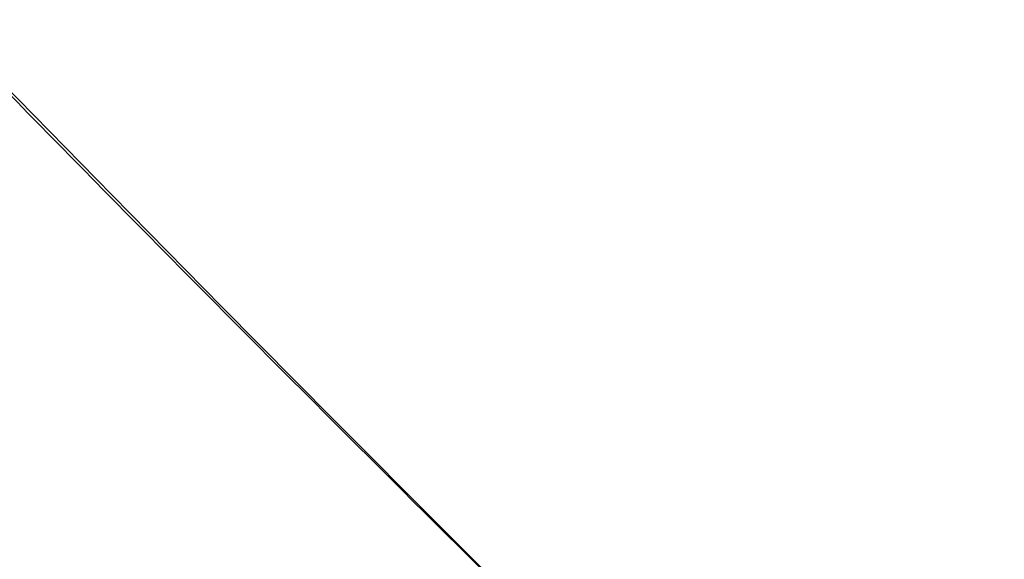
# Model space of a CAD drawing. Header units: millimetres. Extents: x -281 to 347, y -564 to 226.
# Tile 144 of 256: x -216.998 to -216.566, y -300.526 to -300.29. Entities that reach past the tile are written whole.
import ezdxf

# ---------------------------------------------------------------- set-up
doc = ezdxf.new("R2010")
doc.units = ezdxf.units.MM
doc.layers.add('Layer 01', color=18, linetype='Continuous', true_color=0x000000)

# ---------------------------------------------------------------- blocks, each defined once
blk = doc.blocks.new('10CP307GZ')
at = {"layer": 'Layer 01'}
blk.add_arc((0, 0, 1), 22.5, 89.999996, 180, dxfattribs=at)
for points, weights, knots in [([(-22.5, 0, 1.5), (-22.5, 7.31069, 1.4), (-18.20288, 13.22517, 1.3), (-13.90576, 19.13964, 1.2), (-6.95288, 21.39877, 1.1), (-3.56365, 22.5, 1.05125), (0, 22.5, 1)], [1, 0.951056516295, 1, 0.951056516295, 1, 0.97552825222, 0.975528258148], [0, 0, 0, 14.622754, 14.622754, 29.245508, 29.245508, 36.373512, 36.373512, 36.373512]), ([(22.5, 0, 2.5), (22.5, -7.31069, 2.4), (18.20288, -13.22517, 2.3), (13.90576, -19.13964, 2.2), (6.95288, -21.39877, 2.1), (0, -23.6579, 2), (-6.95288, -21.39877, 1.9), (-13.90576, -19.13964, 1.8), (-18.20288, -13.22517, 1.7), (-22.5, -7.31069, 1.6), (-22.5, 0, 1.5)], [1, 0.951056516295, 1, 0.951056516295, 1, 0.951056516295, 1, 0.951056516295, 1, 0.951056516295, 1], [0, 0, 0, 14.622754, 14.622754, 29.245508, 29.245508, 43.868262, 43.868262, 58.491017, 58.491017, 73.113771, 73.113771, 73.113771]), ([(-22.5, 0, 1), (-22.5, -7.31069, 1.1), (-18.20288, -13.22517, 1.2), (-13.90576, -19.13964, 1.3), (-6.95288, -21.39877, 1.4), (0, -23.6579, 1.5), (6.95288, -21.39877, 1.6), (13.90576, -19.13964, 1.7), (18.20288, -13.22517, 1.8), (22.5, -7.31069, 1.9), (22.5, 0, 2)], [1, 0.951056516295, 1, 0.951056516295, 1, 0.951056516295, 1, 0.951056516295, 1, 0.951056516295, 1], [0, 0, 0, 14.622754, 14.622754, 29.245508, 29.245508, 43.868262, 43.868262, 58.491017, 58.491017, 73.113771, 73.113771, 73.113771])]:
    blk.add_rational_spline(points, weights, degree=2, knots=knots, dxfattribs=at)
blk = doc.blocks.new('PL307ABINT')
at = {"layer": 'Layer 01', "extrusion": (0.02824, -0.978516, 0.204226), "rotation": 44.56152783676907}
blk.add_blockref('10CP307GZ', (-239.70699, -167.10784, 1342.19434), dxfattribs=at)

msp = doc.modelspace()

# ---------------------------------------------------------------- block references
at = {"layer": 'Layer 01', "extrusion": (0, -1, 0)}
msp.add_blockref('PL307ABINT', (0, 1307.43951, 174.33269), dxfattribs=at)

doc.saveas('drawing.dxf')
